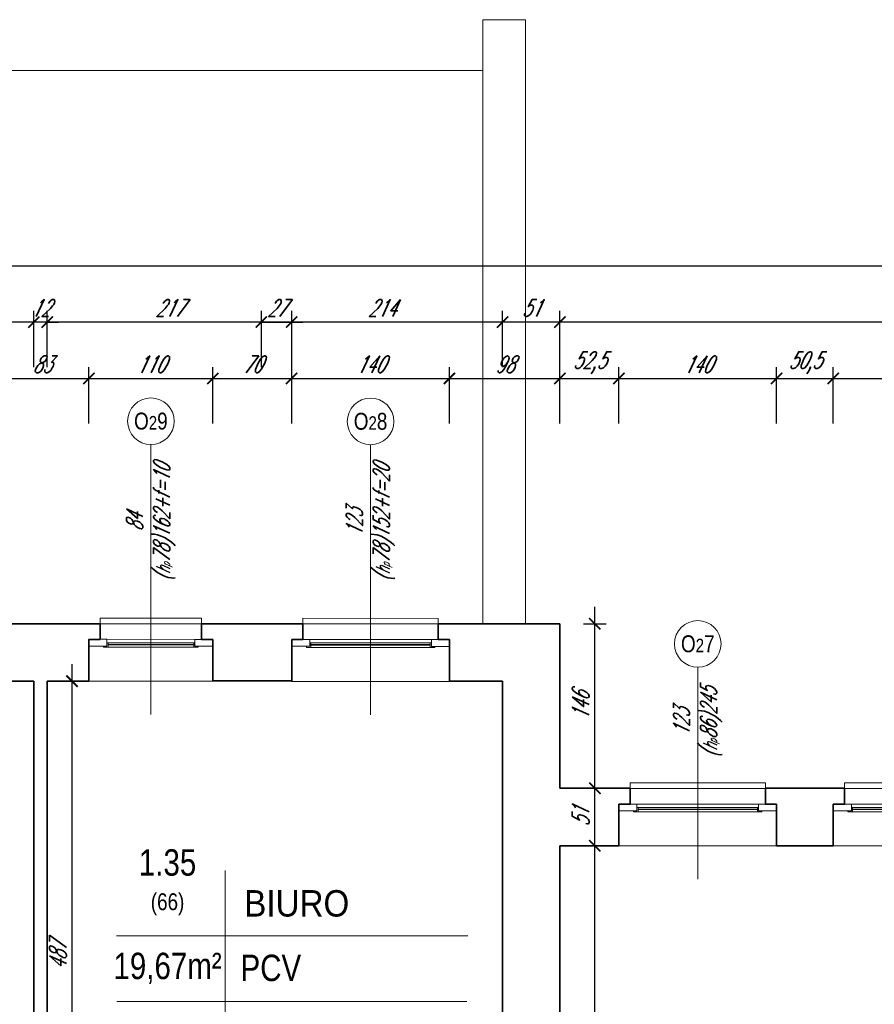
# Model space of a CAD drawing. Header units: millimetres. Extents: x 402 to 79005, y -7782 to 89952.
# Tile 174 of 256: x 25262 to 26021, y 32058 to 32931. Entities that reach past the tile are written whole.
import ezdxf

# ---------------------------------------------------------------- set-up
doc = ezdxf.new("R2010")
doc.units = ezdxf.units.MM
doc.header["$LTSCALE"] = 10
doc.linetypes.add('DASHED', pattern=[19.05, 12.7, -6.35])
doc.layers.get('0').update_dxf_attribs({"lineweight": 0})
doc.layers.get('Defpoints').update_dxf_attribs({"color": 253})
for name, color, linetype, lineweight in [('01 parter - ściany', 253, 'Continuous', 35), ('03-01_okna', 253, 'Continuous', 15), ('04-1_widok', 253, 'Continuous', 5), ('05-01_wymiary', 253, 'Continuous', 5), ('05-03_opis', 253, 'Continuous', 5)]:
    doc.layers.add(name, color=color, linetype=linetype, lineweight=lineweight)
doc.styles.add('ariel', font='ARIAL.TTF', dxfattribs={"width": 0.8})
doc.styles.add('ariel_wym', font='simplex.shx', dxfattribs={"width": 0.65, "oblique": 25})
doc.dimstyles.new('ariel 50', dxfattribs={"dimtxt": 15, "dimasz": 10, "dimexe": 10, "dimexo": 0, "dimgap": 5, "dimtad": 1, "dimdec": 1, "dimrnd": 0.5, "dimtxsty": 'ariel_wym', "dimblk": 'ARCHTICK', "dimcen": 2.5, "dimdle": 15, "dimazin": 0, "dimtfac": 1, "dimtdec": 1, "dimtix": 1, "dimtmove": 0, "dimatfit": 3, "dimldrblk": 'DOT', "dimfxl": 0, "dimarcsym": 0})
doc.dimstyles.new('ariel 50 wnętrze', dxfattribs={"dimtxt": 15, "dimasz": 10, "dimexe": 10, "dimexo": 0, "dimgap": 5, "dimtad": 1, "dimdec": 1, "dimrnd": 0.5, "dimtxsty": 'ariel_wym', "dimblk": 'ARCHTICK', "dimcen": 2.5, "dimdle": 15, "dimazin": 0, "dimtfac": 1, "dimtdec": 1, "dimtix": 1, "dimtmove": 0, "dimatfit": 3, "dimldrblk": 'DOT', "dimfxl": 0, "dimarcsym": 0})

# ---------------------------------------------------------------- blocks, each defined once
blk = doc.blocks.new('_ArchTick')
at = {"color": 0, "linetype": 'ByBlock', "const_width": 0.15}
blk.add_lwpolyline([(-0.5, -0.5), (0.5, 0.5)], dxfattribs=at)
blk = doc.blocks.new('*D1423')
at = {"layer": '05-01_wymiary', "color": 0, "lineweight": -2}
for p, q in [((25240.6, 32573.15), (25240.6, 32623.15)), ((25323.73, 32573.15), (25323.73, 32623.15)), ((25225.6, 32613.15), (25338.73, 32613.15))]:
    blk.add_line(p, q, dxfattribs=at)
at = {"layer": 'Defpoints', "color": 0}
for p in [(25323.73, 32613.15), (25240.6, 32344.36), (25323.73, 32344.5)]:
    blk.add_point(p, dxfattribs=at)
at = {"layer": '05-01_wymiary', "color": 0, "lineweight": -2, "xscale": 10, "yscale": 10, "zscale": 10, "rotation": 180}
blk.add_blockref('_ArchTick', (25240.6, 32613.15), dxfattribs=at)
at = {"layer": '05-01_wymiary', "color": 0, "lineweight": -2, "xscale": 10, "yscale": 10, "zscale": 10}
blk.add_blockref('_ArchTick', (25323.73, 32613.15), dxfattribs=at)
at = {"layer": '05-01_wymiary', "color": 0, "insert": (25282.17, 32625.65), "char_height": 15, "attachment_point": 5, "style": 'ariel_wym'}
blk.add_mtext('83', dxfattribs=at)
blk = doc.blocks.new('_Dot')
at = {"color": 0, "linetype": 'ByBlock', "lineweight": -2}
blk.add_line((-0.5, 0), (-1, 0), dxfattribs=at)
at = {"color": 0, "linetype": 'ByBlock', "const_width": 0.5}
blk.add_lwpolyline([(-0.25, 0, 1), (0.25, 0, 1)], format="xyb", close=True, dxfattribs=at)
blk = doc.blocks.new('*D1424')
at = {"layer": '05-01_wymiary', "color": 0, "lineweight": -2}
for p, q in [((25323.73, 32573.15), (25323.73, 32623.15)), ((25433.73, 32573.15), (25433.73, 32623.15)), ((25308.73, 32613.15), (25448.73, 32613.15))]:
    blk.add_line(p, q, dxfattribs=at)
at = {"layer": 'Defpoints', "color": 0}
for p in [(25433.73, 32613.15), (25323.73, 32344.5), (25433.73, 32344.5)]:
    blk.add_point(p, dxfattribs=at)
at = {"layer": '05-01_wymiary', "color": 0, "lineweight": -2, "xscale": 10, "yscale": 10, "zscale": 10, "rotation": 180}
blk.add_blockref('_ArchTick', (25323.73, 32613.15), dxfattribs=at)
at = {"layer": '05-01_wymiary', "color": 0, "lineweight": -2, "xscale": 10, "yscale": 10, "zscale": 10}
blk.add_blockref('_ArchTick', (25433.73, 32613.15), dxfattribs=at)
at = {"layer": '05-01_wymiary', "color": 0, "insert": (25378.73, 32625.65), "char_height": 15, "attachment_point": 5, "style": 'ariel_wym'}
blk.add_mtext('110', dxfattribs=at)
blk = doc.blocks.new('*D1425')
at = {"layer": '05-01_wymiary', "color": 0, "lineweight": -2}
for p, q in [((25433.73, 32573.15), (25433.73, 32623.15)), ((25503.71, 32573.15), (25503.71, 32623.15)), ((25418.73, 32613.15), (25518.71, 32613.15))]:
    blk.add_line(p, q, dxfattribs=at)
at = {"layer": 'Defpoints', "color": 0}
for p in [(25503.71, 32613.15), (25433.73, 32344.5), (25503.71, 32344.3)]:
    blk.add_point(p, dxfattribs=at)
at = {"layer": '05-01_wymiary', "color": 0, "lineweight": -2, "xscale": 10, "yscale": 10, "zscale": 10, "rotation": 180}
blk.add_blockref('_ArchTick', (25433.73, 32613.15), dxfattribs=at)
at = {"layer": '05-01_wymiary', "color": 0, "lineweight": -2, "xscale": 10, "yscale": 10, "zscale": 10}
blk.add_blockref('_ArchTick', (25503.71, 32613.15), dxfattribs=at)
at = {"layer": '05-01_wymiary', "color": 0, "insert": (25468.72, 32625.65), "char_height": 15, "attachment_point": 5, "style": 'ariel_wym'}
blk.add_mtext('70', dxfattribs=at)
blk = doc.blocks.new('*D1426')
at = {"layer": '05-01_wymiary', "color": 0, "lineweight": -2}
for p, q in [((25503.71, 32573.15), (25503.71, 32623.15)), ((25643.73, 32573.15), (25643.73, 32623.15)), ((25488.71, 32613.15), (25658.73, 32613.15))]:
    blk.add_line(p, q, dxfattribs=at)
at = {"layer": 'Defpoints', "color": 0}
for p in [(25643.73, 32613.15), (25503.71, 32344.3), (25643.73, 32344.28)]:
    blk.add_point(p, dxfattribs=at)
at = {"layer": '05-01_wymiary', "color": 0, "lineweight": -2, "xscale": 10, "yscale": 10, "zscale": 10, "rotation": 180}
blk.add_blockref('_ArchTick', (25503.71, 32613.15), dxfattribs=at)
at = {"layer": '05-01_wymiary', "color": 0, "lineweight": -2, "xscale": 10, "yscale": 10, "zscale": 10}
blk.add_blockref('_ArchTick', (25643.73, 32613.15), dxfattribs=at)
at = {"layer": '05-01_wymiary', "color": 0, "insert": (25573.72, 32625.65), "char_height": 15, "attachment_point": 5, "style": 'ariel_wym'}
blk.add_mtext('140', dxfattribs=at)
blk = doc.blocks.new('*D1427')
at = {"layer": '05-01_wymiary', "color": 0, "lineweight": -2}
for p, q in [((25643.73, 32573.15), (25643.73, 32623.15)), ((25741.83, 32573.15), (25741.83, 32623.15)), ((25628.73, 32613.15), (25756.83, 32613.15))]:
    blk.add_line(p, q, dxfattribs=at)
at = {"layer": 'Defpoints', "color": 0}
for p in [(25741.83, 32613.15), (25741.83, 32395.5), (25643.73, 32344.28)]:
    blk.add_point(p, dxfattribs=at)
at = {"layer": '05-01_wymiary', "color": 0, "lineweight": -2, "xscale": 10, "yscale": 10, "zscale": 10, "rotation": 180}
blk.add_blockref('_ArchTick', (25643.73, 32613.15), dxfattribs=at)
at = {"layer": '05-01_wymiary', "color": 0, "lineweight": -2, "xscale": 10, "yscale": 10, "zscale": 10}
blk.add_blockref('_ArchTick', (25741.83, 32613.15), dxfattribs=at)
at = {"layer": '05-01_wymiary', "color": 0, "insert": (25692.78, 32625.65), "char_height": 15, "attachment_point": 5, "style": 'ariel_wym'}
blk.add_mtext('98', dxfattribs=at)
blk = doc.blocks.new('*D1428')
at = {"layer": '05-01_wymiary', "color": 0, "lineweight": -2}
for p, q in [((25741.83, 32573.15), (25741.83, 32623.15)), ((25794.12, 32573.15), (25794.12, 32623.15)), ((25726.83, 32613.15), (25809.12, 32613.15))]:
    blk.add_line(p, q, dxfattribs=at)
at = {"layer": 'Defpoints', "color": 0}
for p in [(25794.12, 32613.15), (25741.83, 32395.5), (25794.12, 32198.37)]:
    blk.add_point(p, dxfattribs=at)
at = {"layer": '05-01_wymiary', "color": 0, "lineweight": -2, "xscale": 10, "yscale": 10, "zscale": 10, "rotation": 180}
blk.add_blockref('_ArchTick', (25741.83, 32613.15), dxfattribs=at)
at = {"layer": '05-01_wymiary', "color": 0, "lineweight": -2, "xscale": 10, "yscale": 10, "zscale": 10}
blk.add_blockref('_ArchTick', (25794.12, 32613.15), dxfattribs=at)
at = {"layer": '05-01_wymiary', "color": 0, "insert": (25767.98, 32627.08), "char_height": 15, "attachment_point": 5, "style": 'ariel_wym'}
blk.add_mtext('52,5', dxfattribs=at)
blk = doc.blocks.new('*D1429')
at = {"layer": '05-01_wymiary', "color": 0, "lineweight": -2}
for p, q in [((25794.12, 32573.15), (25794.12, 32623.15)), ((25934.14, 32573.15), (25934.14, 32623.15)), ((25779.12, 32613.15), (25949.14, 32613.15))]:
    blk.add_line(p, q, dxfattribs=at)
at = {"layer": 'Defpoints', "color": 0}
for p in [(25934.14, 32613.15), (25794.12, 32198.37), (25934.14, 32198.35)]:
    blk.add_point(p, dxfattribs=at)
at = {"layer": '05-01_wymiary', "color": 0, "lineweight": -2, "xscale": 10, "yscale": 10, "zscale": 10, "rotation": 180}
blk.add_blockref('_ArchTick', (25794.12, 32613.15), dxfattribs=at)
at = {"layer": '05-01_wymiary', "color": 0, "lineweight": -2, "xscale": 10, "yscale": 10, "zscale": 10}
blk.add_blockref('_ArchTick', (25934.14, 32613.15), dxfattribs=at)
at = {"layer": '05-01_wymiary', "color": 0, "insert": (25864.13, 32625.65), "char_height": 15, "attachment_point": 5, "style": 'ariel_wym'}
blk.add_mtext('140', dxfattribs=at)
blk = doc.blocks.new('*D1430')
at = {"layer": '05-01_wymiary', "color": 0, "lineweight": -2}
for p, q in [((25934.14, 32573.15), (25934.14, 32623.15)), ((25984.42, 32573.15), (25984.42, 32623.15)), ((25919.14, 32613.15), (25999.42, 32613.15))]:
    blk.add_line(p, q, dxfattribs=at)
at = {"layer": 'Defpoints', "color": 0}
for p in [(25984.42, 32613.15), (25934.14, 32198.35), (25984.42, 32198.37)]:
    blk.add_point(p, dxfattribs=at)
at = {"layer": '05-01_wymiary', "color": 0, "lineweight": -2, "xscale": 10, "yscale": 10, "zscale": 10, "rotation": 180}
blk.add_blockref('_ArchTick', (25934.14, 32613.15), dxfattribs=at)
at = {"layer": '05-01_wymiary', "color": 0, "lineweight": -2, "xscale": 10, "yscale": 10, "zscale": 10}
blk.add_blockref('_ArchTick', (25984.42, 32613.15), dxfattribs=at)
at = {"layer": '05-01_wymiary', "color": 0, "insert": (25959.28, 32627.08), "char_height": 15, "attachment_point": 5, "style": 'ariel_wym'}
blk.add_mtext('50,5', dxfattribs=at)
blk = doc.blocks.new('*D1431')
at = {"layer": '05-01_wymiary', "color": 0, "lineweight": -2}
for p, q in [((25984.42, 32573.15), (25984.42, 32623.15)), ((26124.44, 32573.15), (26124.44, 32623.15)), ((25969.42, 32613.15), (26139.44, 32613.15))]:
    blk.add_line(p, q, dxfattribs=at)
at = {"layer": 'Defpoints', "color": 0}
for p in [(26124.44, 32613.15), (25984.42, 32198.37), (26124.44, 32198.35)]:
    blk.add_point(p, dxfattribs=at)
at = {"layer": '05-01_wymiary', "color": 0, "lineweight": -2, "xscale": 10, "yscale": 10, "zscale": 10, "rotation": 180}
blk.add_blockref('_ArchTick', (25984.42, 32613.15), dxfattribs=at)
at = {"layer": '05-01_wymiary', "color": 0, "lineweight": -2, "xscale": 10, "yscale": 10, "zscale": 10}
blk.add_blockref('_ArchTick', (26124.44, 32613.15), dxfattribs=at)
at = {"layer": '05-01_wymiary', "color": 0, "insert": (26054.43, 32625.65), "char_height": 15, "attachment_point": 5, "style": 'ariel_wym'}
blk.add_mtext('140', dxfattribs=at)
blk = doc.blocks.new('*D1458')
at = {"layer": '05-01_wymiary', "color": 0, "lineweight": -2}
for p, q in [((25741.83, 32623.15), (25741.83, 32673.15)), ((26791.83, 32623.15), (26791.83, 32673.15)), ((26806.83, 32663.15), (25726.83, 32663.15))]:
    blk.add_line(p, q, dxfattribs=at)
at = {"layer": 'Defpoints', "color": 0}
for p in [(25741.83, 32663.15), (25741.83, 32198.5), (26791.83, 32198.5)]:
    blk.add_point(p, dxfattribs=at)
at = {"layer": '05-01_wymiary', "color": 0, "lineweight": -2, "xscale": 10, "yscale": 10, "zscale": 10, "rotation": 180}
blk.add_blockref('_ArchTick', (25741.83, 32663.15), dxfattribs=at)
at = {"layer": '05-01_wymiary', "color": 0, "lineweight": -2, "xscale": 10, "yscale": 10, "zscale": 10}
blk.add_blockref('_ArchTick', (26791.83, 32663.15), dxfattribs=at)
at = {"layer": '05-01_wymiary', "color": 0, "insert": (26266.83, 32675.65), "char_height": 15, "attachment_point": 5, "style": 'ariel_wym'}
blk.add_mtext('1050', dxfattribs=at)
blk = doc.blocks.new('*D1459')
at = {"layer": '05-01_wymiary', "color": 0, "lineweight": -2}
for p, q in [((25690.83, 32623.15), (25690.83, 32673.15)), ((25741.83, 32623.15), (25741.83, 32673.15)), ((25756.83, 32663.15), (25675.83, 32663.15))]:
    blk.add_line(p, q, dxfattribs=at)
at = {"layer": 'Defpoints', "color": 0}
for p in [(25690.83, 32663.15), (25690.83, 32198.5), (25741.83, 32198.5)]:
    blk.add_point(p, dxfattribs=at)
at = {"layer": '05-01_wymiary', "color": 0, "lineweight": -2, "xscale": 10, "yscale": 10, "zscale": 10, "rotation": 180}
blk.add_blockref('_ArchTick', (25690.83, 32663.15), dxfattribs=at)
at = {"layer": '05-01_wymiary', "color": 0, "lineweight": -2, "xscale": 10, "yscale": 10, "zscale": 10}
blk.add_blockref('_ArchTick', (25741.83, 32663.15), dxfattribs=at)
at = {"layer": '05-01_wymiary', "color": 0, "insert": (25716.33, 32675.65), "char_height": 15, "attachment_point": 5, "style": 'ariel_wym'}
blk.add_mtext('51', dxfattribs=at)
blk = doc.blocks.new('*D1460')
at = {"layer": '05-01_wymiary', "color": 0, "lineweight": -2}
for p, q in [((25476.83, 32623.15), (25476.83, 32673.15)), ((25690.83, 32623.15), (25690.83, 32673.15)), ((25705.83, 32663.15), (25461.83, 32663.15))]:
    blk.add_line(p, q, dxfattribs=at)
at = {"layer": 'Defpoints', "color": 0}
for p in [(25476.83, 32663.15), (25476.83, 32344.74), (25690.83, 32198.5)]:
    blk.add_point(p, dxfattribs=at)
at = {"layer": '05-01_wymiary', "color": 0, "lineweight": -2, "xscale": 10, "yscale": 10, "zscale": 10, "rotation": 180}
blk.add_blockref('_ArchTick', (25476.83, 32663.15), dxfattribs=at)
at = {"layer": '05-01_wymiary', "color": 0, "lineweight": -2, "xscale": 10, "yscale": 10, "zscale": 10}
blk.add_blockref('_ArchTick', (25690.83, 32663.15), dxfattribs=at)
at = {"layer": '05-01_wymiary', "color": 0, "insert": (25583.83, 32675.65), "char_height": 15, "attachment_point": 5, "style": 'ariel_wym'}
blk.add_mtext('214', dxfattribs=at)
blk = doc.blocks.new('*D1461')
at = {"layer": '05-01_wymiary', "color": 0, "lineweight": -2}
for p, q in [((25476.83, 32623.15), (25476.83, 32673.15)), ((25503.74, 32623.15), (25503.74, 32673.15)), ((25476.83, 32663.15), (25466.83, 32663.15)), ((25476.83, 32663.15), (25503.74, 32663.15)), ((25503.74, 32663.15), (25513.74, 32663.15))]:
    blk.add_line(p, q, dxfattribs=at)
at = {"layer": 'Defpoints', "color": 0}
for p in [(25503.74, 32663.15), (25476.83, 32344.74), (25503.74, 32344.74)]:
    blk.add_point(p, dxfattribs=at)
at = {"layer": '05-01_wymiary', "color": 0, "lineweight": -2, "xscale": 10, "yscale": 10, "zscale": 10}
blk.add_blockref('_ArchTick', (25476.83, 32663.15), dxfattribs=at)
at = {"layer": '05-01_wymiary', "color": 0, "lineweight": -2, "xscale": 10, "yscale": 10, "zscale": 10, "rotation": 180}
blk.add_blockref('_ArchTick', (25503.74, 32663.15), dxfattribs=at)
at = {"layer": '05-01_wymiary', "color": 0, "insert": (25490.29, 32675.65), "char_height": 15, "attachment_point": 5, "style": 'ariel_wym'}
blk.add_mtext('27', dxfattribs=at)
blk = doc.blocks.new('*D1462')
at = {"layer": '05-01_wymiary', "color": 0, "lineweight": -2}
for p, q in [((25286.83, 32623.15), (25286.83, 32673.15)), ((25503.74, 32623.15), (25503.74, 32673.15)), ((25518.74, 32663.15), (25271.83, 32663.15))]:
    blk.add_line(p, q, dxfattribs=at)
at = {"layer": 'Defpoints', "color": 0}
for p in [(25286.83, 32663.15), (25286.83, 32344.5), (25503.74, 32344.74)]:
    blk.add_point(p, dxfattribs=at)
at = {"layer": '05-01_wymiary', "color": 0, "lineweight": -2, "xscale": 10, "yscale": 10, "zscale": 10, "rotation": 180}
blk.add_blockref('_ArchTick', (25286.83, 32663.15), dxfattribs=at)
at = {"layer": '05-01_wymiary', "color": 0, "lineweight": -2, "xscale": 10, "yscale": 10, "zscale": 10}
blk.add_blockref('_ArchTick', (25503.74, 32663.15), dxfattribs=at)
at = {"layer": '05-01_wymiary', "color": 0, "insert": (25395.29, 32675.65), "char_height": 15, "attachment_point": 5, "style": 'ariel_wym'}
blk.add_mtext('217', dxfattribs=at)
blk = doc.blocks.new('*D1463')
at = {"layer": '05-01_wymiary', "color": 0, "lineweight": -2}
for p, q in [((25274.83, 32623.15), (25274.83, 32673.15)), ((25286.83, 32623.15), (25286.83, 32673.15)), ((25274.83, 32663.15), (25264.83, 32663.15)), ((25286.83, 32663.15), (25274.83, 32663.15)), ((25286.83, 32663.15), (25296.83, 32663.15))]:
    blk.add_line(p, q, dxfattribs=at)
at = {"layer": 'Defpoints', "color": 0}
for p in [(25274.83, 32663.15), (25274.83, 32344.5), (25286.83, 32344.5)]:
    blk.add_point(p, dxfattribs=at)
at = {"layer": '05-01_wymiary', "color": 0, "lineweight": -2, "xscale": 10, "yscale": 10, "zscale": 10}
blk.add_blockref('_ArchTick', (25274.83, 32663.15), dxfattribs=at)
at = {"layer": '05-01_wymiary', "color": 0, "lineweight": -2, "xscale": 10, "yscale": 10, "zscale": 10, "rotation": 180}
blk.add_blockref('_ArchTick', (25286.83, 32663.15), dxfattribs=at)
at = {"layer": '05-01_wymiary', "color": 0, "insert": (25280.83, 32675.65), "char_height": 15, "attachment_point": 5, "style": 'ariel_wym'}
blk.add_mtext('12', dxfattribs=at)
blk = doc.blocks.new('*D1464')
at = {"layer": '05-01_wymiary', "color": 0, "lineweight": -2}
for p, q in [((24933.83, 32623.15), (24933.83, 32673.15)), ((25274.83, 32623.15), (25274.83, 32673.15)), ((25289.83, 32663.15), (24918.83, 32663.15))]:
    blk.add_line(p, q, dxfattribs=at)
at = {"layer": 'Defpoints', "color": 0}
for p in [(24933.83, 32663.15), (24933.83, 32344.5), (25274.83, 32344.5)]:
    blk.add_point(p, dxfattribs=at)
at = {"layer": '05-01_wymiary', "color": 0, "lineweight": -2, "xscale": 10, "yscale": 10, "zscale": 10, "rotation": 180}
blk.add_blockref('_ArchTick', (24933.83, 32663.15), dxfattribs=at)
at = {"layer": '05-01_wymiary', "color": 0, "lineweight": -2, "xscale": 10, "yscale": 10, "zscale": 10}
blk.add_blockref('_ArchTick', (25274.83, 32663.15), dxfattribs=at)
at = {"layer": '05-01_wymiary', "color": 0, "insert": (25104.33, 32675.65), "char_height": 15, "attachment_point": 5, "style": 'ariel_wym'}
blk.add_mtext('341', dxfattribs=at)
blk = doc.blocks.new('*D1473')
at = {"layer": '05-01_wymiary', "color": 0, "lineweight": -2}
for p, q in [((22901.87, 32673.15), (22901.87, 32723.15)), ((27448.11, 32673.15), (27448.11, 32723.15)), ((22886.87, 32713.15), (27463.11, 32713.15))]:
    blk.add_line(p, q, dxfattribs=at)
at = {"layer": 'Defpoints', "color": 0}
for p in [(27448.11, 32713.15), (27448.11, 32262.5), (22901.87, 32249.5)]:
    blk.add_point(p, dxfattribs=at)
at = {"layer": '05-01_wymiary', "color": 0, "lineweight": -2, "xscale": 10, "yscale": 10, "zscale": 10, "rotation": 180}
blk.add_blockref('_ArchTick', (22901.87, 32713.15), dxfattribs=at)
at = {"layer": '05-01_wymiary', "color": 0, "lineweight": -2, "xscale": 10, "yscale": 10, "zscale": 10}
blk.add_blockref('_ArchTick', (27448.11, 32713.15), dxfattribs=at)
at = {"layer": '05-01_wymiary', "color": 0, "insert": (25174.99, 32725.65), "char_height": 15, "attachment_point": 5, "style": 'ariel_wym'}
blk.add_mtext('4546', dxfattribs=at)
blk = doc.blocks.new('*D1315')
at = {"layer": '05-01_wymiary', "color": 0, "lineweight": -2}
for p, q in [((25308.76, 31842.5), (25308.76, 32359.5)), ((25298.76, 32344.5), (25318.76, 32344.5)), ((25298.76, 31857.5), (25318.76, 31857.5))]:
    blk.add_line(p, q, dxfattribs=at)
at = {"layer": 'Defpoints', "color": 0}
for p in [(25286.83, 32344.5), (25308.76, 32344.5), (25286.83, 31857.5)]:
    blk.add_point(p, dxfattribs=at)
at = {"layer": '05-01_wymiary', "color": 0, "lineweight": -2, "xscale": 10, "yscale": 10, "zscale": 10}
for p, rotation in [((25308.76, 32344.5), 90), ((25308.76, 31857.5), 270)]:
    blk.add_blockref('_ArchTick', p, dxfattribs=dict(at, rotation=rotation))
at = {"layer": '05-01_wymiary', "color": 0, "insert": (25296.26, 32101), "char_height": 15, "attachment_point": 5, "rotation": 90, "style": 'ariel_wym'}
blk.add_mtext('487', dxfattribs=at)
blk = doc.blocks.new('*D1329')
at = {"layer": '05-01_wymiary', "color": 0, "lineweight": -2}
for p, q in [((25772.77, 31278.5), (25772.77, 32213.5)), ((25762.77, 32198.5), (25782.77, 32198.5)), ((25762.77, 31293.5), (25782.77, 31293.5))]:
    blk.add_line(p, q, dxfattribs=at)
at = {"layer": 'Defpoints', "color": 0}
for p in [(25741.83, 32198.5), (25772.77, 32198.5), (25741.83, 31293.5)]:
    blk.add_point(p, dxfattribs=at)
at = {"layer": '05-01_wymiary', "color": 0, "lineweight": -2, "xscale": 10, "yscale": 10, "zscale": 10}
for p, rotation in [((25772.77, 32198.5), 90), ((25772.77, 31293.5), 270)]:
    blk.add_blockref('_ArchTick', p, dxfattribs=dict(at, rotation=rotation))
at = {"layer": '05-01_wymiary', "color": 0, "insert": (25760.27, 31746), "char_height": 15, "attachment_point": 5, "rotation": 90, "style": 'ariel_wym'}
blk.add_mtext('905', dxfattribs=at)
blk = doc.blocks.new('*D1330')
at = {"layer": '05-01_wymiary', "color": 0, "lineweight": -2}
for p, q in [((25772.77, 32183.5), (25772.77, 32264.5)), ((25762.77, 32249.5), (25782.77, 32249.5)), ((25762.77, 32198.5), (25782.77, 32198.5))]:
    blk.add_line(p, q, dxfattribs=at)
at = {"layer": 'Defpoints', "color": 0}
for p in [(25741.83, 32249.5), (25772.77, 32249.5), (25741.83, 32198.5)]:
    blk.add_point(p, dxfattribs=at)
at = {"layer": '05-01_wymiary', "color": 0, "lineweight": -2, "xscale": 10, "yscale": 10, "zscale": 10}
for p, rotation in [((25772.77, 32249.5), 90), ((25772.77, 32198.5), 270)]:
    blk.add_blockref('_ArchTick', p, dxfattribs=dict(at, rotation=rotation))
at = {"layer": '05-01_wymiary', "color": 0, "insert": (25760.27, 32224), "char_height": 15, "attachment_point": 5, "rotation": 90, "style": 'ariel_wym'}
blk.add_mtext('51', dxfattribs=at)
blk = doc.blocks.new('*D1331')
at = {"layer": '05-01_wymiary', "color": 0, "lineweight": -2}
for p, q in [((25772.77, 32234.5), (25772.77, 32410.5)), ((25762.77, 32395.5), (25782.77, 32395.5)), ((25762.77, 32249.5), (25782.77, 32249.5))]:
    blk.add_line(p, q, dxfattribs=at)
at = {"layer": 'Defpoints', "color": 0}
for p in [(25741.83, 32395.5), (25772.77, 32395.5), (25741.83, 32249.5)]:
    blk.add_point(p, dxfattribs=at)
at = {"layer": '05-01_wymiary', "color": 0, "lineweight": -2, "xscale": 10, "yscale": 10, "zscale": 10}
for p, rotation in [((25772.77, 32395.5), 90), ((25772.77, 32249.5), 270)]:
    blk.add_blockref('_ArchTick', p, dxfattribs=dict(at, rotation=rotation))
at = {"layer": '05-01_wymiary', "color": 0, "insert": (25760.27, 32322.5), "char_height": 15, "attachment_point": 5, "rotation": 90, "style": 'ariel_wym'}
blk.add_mtext('146', dxfattribs=at)

msp = doc.modelspace()

# ---------------------------------------------------------------- linework, layer by layer
at = {"layer": '01 parter - ściany'}
for p, q in [((25333.734, 32395.499), (25230.601, 32395.499)), ((25333.734, 32395.499), (25333.735, 32381.59)), ((25513.709, 32395.499), (25423.734, 32395.499)), ((25423.734, 32395.499), (25423.735, 32381.511)), ((25513.709, 32395.499), (25513.709, 32381.456)), ((25741.835, 32395.499), (25633.734, 32395.499)), ((25633.734, 32395.499), (25633.735, 32381.439)), ((25741.835, 32395.499), (25741.835, 32249.499)), ((25323.763, 32344.491), (25323.763, 32381.592)), ((25333.735, 32381.59), (25323.763, 32381.59)), ((25433.706, 32381.528), (25423.735, 32381.528)), ((25433.738, 32344.508), (25433.735, 32381.509)), ((25433.738, 32344.508), (25433.735, 32381.509)), ((25503.738, 32344.436), (25503.738, 32381.457)), ((25513.709, 32381.456), (25503.738, 32381.456)), ((25643.706, 32381.456), (25633.735, 32381.456)), ((25643.738, 32344.436), (25643.735, 32381.437)), ((25643.738, 32344.436), (25643.735, 32381.437)), ((25274.835, 32344.499), (25240.604, 32344.499)), ((25274.835, 32344.499), (25274.835, 31794.499)), ((25323.763, 32344.499), (25286.835, 32344.499)), ((25286.835, 32344.499), (25286.835, 31857.499)), ((25503.738, 32344.736), (25433.738, 32344.736)), ((25690.835, 32344.499), (25643.738, 32344.499)), ((25690.835, 32344.499), (25690.835, 32198.499)), ((25690.835, 32344.499), (25690.835, 31857.499)), ((25804.118, 32249.499), (25741.835, 32249.499)), ((25804.118, 32249.562), (25804.118, 32235.519)), ((25924.144, 32249.562), (25924.144, 32235.502)), ((25994.418, 32249.499), (25924.144, 32249.499)), ((25994.418, 32249.562), (25994.418, 32235.519)), ((25794.147, 32198.499), (25794.147, 32235.52)), ((25804.118, 32235.519), (25794.147, 32235.519)), ((25934.115, 32235.519), (25924.144, 32235.519)), ((25934.147, 32198.499), (25934.144, 32235.5)), ((25984.447, 32198.499), (25984.447, 32235.52)), ((25994.418, 32235.519), (25984.447, 32235.519)), ((25690.835, 32198.499), (25690.835, 32170.499)), ((25794.147, 32198.499), (25741.835, 32198.499)), ((25741.835, 32198.499), (25741.835, 31819.784)), ((25984.447, 32198.499), (25934.147, 32198.499))]:
    msp.add_line(p, q, dxfattribs=at)
at = {"layer": '03-01_okna', "linetype": 'Continuous', "lineweight": 0}
for p, q in [((25333.735, 32395.499), (25333.735, 32400.499)), ((25423.765, 32400.496), (25333.735, 32400.499)), ((25423.765, 32395.496), (25423.765, 32400.496)), ((25513.71, 32395.303), (25513.71, 32400.303)), ((25633.765, 32400.284), (25513.71, 32400.303)), ((25633.765, 32395.284), (25633.765, 32400.284)), ((25339.763, 32381.652), (25417.735, 32381.649)), ((25417.735, 32378.649), (25339.763, 32378.652)), ((25340.763, 32374.652), (25340.763, 32378.652)), ((25416.735, 32374.649), (25416.735, 32378.649)), ((25519.738, 32381.456), (25627.735, 32381.437)), ((25627.735, 32378.437), (25519.738, 32378.456)), ((25520.738, 32374.456), (25520.738, 32378.456)), ((25626.735, 32374.437), (25626.735, 32378.437)), ((25416.735, 32377.149), (25340.763, 32377.152)), ((25416.735, 32376.649), (25340.763, 32376.652)), ((25626.735, 32376.937), (25520.738, 32376.956)), ((25626.735, 32376.437), (25520.738, 32376.456)), ((25804.119, 32249.366), (25804.119, 32254.366)), ((25924.174, 32254.347), (25804.119, 32254.366)), ((25924.174, 32249.347), (25924.174, 32254.347)), ((25994.419, 32249.366), (25994.419, 32254.366)), ((26114.474, 32254.347), (25994.419, 32254.366)), ((25810.147, 32235.519), (25918.144, 32235.5)), ((25918.144, 32232.5), (25810.147, 32232.519)), ((25811.147, 32228.519), (25811.147, 32232.519)), ((25917.144, 32231), (25811.147, 32231.019)), ((25917.144, 32230.5), (25811.147, 32230.519)), ((25917.144, 32228.5), (25917.144, 32232.5)), ((26000.447, 32235.519), (26108.444, 32235.5)), ((26108.444, 32232.5), (26000.447, 32232.519)), ((26001.447, 32228.519), (26001.447, 32232.519)), ((26107.444, 32231), (26001.447, 32231.019)), ((26107.444, 32230.5), (26001.447, 32230.519))]:
    msp.add_line(p, q, dxfattribs=at)
at = {"layer": '03-01_okna', "linetype": 'DASHED'}
for p, q in [((25423.765, 32395.496), (25333.735, 32395.499)), ((25633.765, 32395.284), (25513.71, 32395.303)), ((25924.174, 32249.347), (25804.119, 32249.366)), ((26114.474, 32249.347), (25994.419, 32249.366))]:
    msp.add_line(p, q, dxfattribs=at)
at = {"layer": '03-01_okna', "linetype": 'Continuous', "lineweight": 0}
for points in [[(25323.763, 32375.652), (25339.763, 32375.652), (25339.763, 32381.652), (25323.763, 32381.652)], [(25417.735, 32375.649), (25433.735, 32375.649), (25433.735, 32381.649), (25417.735, 32381.649)], [(25503.738, 32375.456), (25519.738, 32375.456), (25519.738, 32381.456), (25503.738, 32381.456)], [(25627.735, 32375.437), (25643.735, 32375.437), (25643.735, 32381.437), (25627.735, 32381.437)], [(25794.147, 32229.519), (25810.147, 32229.519), (25810.147, 32235.519), (25794.147, 32235.519)], [(25918.144, 32229.5), (25934.144, 32229.5), (25934.144, 32235.5), (25918.144, 32235.5)], [(25984.447, 32229.519), (26000.447, 32229.519), (26000.447, 32235.519), (25984.447, 32235.519)]]:
    msp.add_lwpolyline(points, close=True, dxfattribs=at)
for points in [[(25420.735, 32375.649), (25420.735, 32374.649), (25336.763, 32374.652), (25336.763, 32375.652)], [(25630.735, 32375.437), (25630.735, 32374.437), (25516.738, 32374.456), (25516.738, 32375.456)], [(25921.144, 32229.5), (25921.144, 32228.5), (25807.147, 32228.519), (25807.147, 32229.519)], [(26111.444, 32229.5), (26111.444, 32228.5), (25997.447, 32228.519), (25997.447, 32229.519)]]:
    msp.add_lwpolyline(points, dxfattribs=at)
at = {"layer": '04-1_widok'}
for p, q in [((25673.259, 32931.456), (25711.259, 32931.458)), ((25673.259, 32395.499), (25673.259, 32931.456)), ((25711.259, 32395.499), (25711.259, 32931.458)), ((22857.337, 32886.312), (25673.259, 32886.312)), ((25323.732, 32344.499), (25433.735, 32344.496)), ((25503.706, 32344.303), (25643.735, 32344.284)), ((25794.116, 32198.366), (25934.144, 32198.347)), ((25984.416, 32198.366), (26124.444, 32198.347))]:
    msp.add_line(p, q, dxfattribs=at)
at = {"layer": '05-03_opis', "lineweight": 0}
for p, q in [((25378.75, 32314.889), (25378.75, 32554.52)), ((25573.737, 32314.685), (25573.737, 32554.315)), ((25864.147, 32168.89), (25864.147, 32356.907))]:
    msp.add_line(p, q, dxfattribs=at)
at = {"layer": '05-03_opis'}
for p, q in [((25444.834, 32176.512), (25444.834, 32006.925)), ((25348.357, 32118.581), (25659.985, 32118.581)), ((25348.474, 32060.224), (25659.165, 32060.224))]:
    msp.add_line(p, q, dxfattribs=at)
at = {"layer": '05-03_opis', "lineweight": 0}
for centre in [(25378.75, 32575.209), (25573.737, 32575.005), (25864.147, 32377.597)]:
    msp.add_circle(centre, 20.689, dxfattribs=at)

# ---------------------------------------------------------------- texts
at = {"layer": '05-03_opis', "lineweight": 0, "char_height": 15, "width": 75.19353, "attachment_point": 5, "style": 'ariel'}
for s, insert in [('O{\\H0.8x;2}9', (25378.75, 32575.209)), ('O{\\H0.8x;2}8', (25573.737, 32575.005)), ('O{\\H0.8x;2}7', (25864.147, 32377.597))]:
    msp.add_mtext(s, dxfattribs=dict(at, insert=insert))
at = {"layer": '05-03_opis', "lineweight": 0, "char_height": 14.4, "width": 62.66128, "attachment_point": 5, "rotation": 90, "style": 'ariel_wym'}
for s, insert in [('84\\P({\\H0.8333x;h\\H0.6x;p}78)162+f=10', (25378.75, 32485.522)), ('123\\P({\\H0.8333x;h\\H0.6x;p}78)152+f=20', (25573.737, 32485.318)), ('123\\P({\\H0.8333x;h\\H0.6x;p}86)245', (25864.147, 32308.025))]:
    msp.add_mtext(s, dxfattribs=dict(at, insert=insert))
at = {"layer": '05-03_opis', "char_height": 23.4234, "style": 'ariel'}
for s, insert, width, attachment_point in [('{\\fArial|b0|i0|c238|p34;1.35\\P\\H0.6404x;(66)}', (25393.565, 32166.085), 108.9126, 5), ('{\\fArial|b0|i0|c238|p34;\\W0.9;BIURO}', (25461.601, 32147.227), 356.6375, 4), ('{\\fArial|b0|i0|c238|p34;19,67m²}', (25393.565, 32089.678), 108.9126, 5), ('PCV', (25458.319, 32089.953), 322.78897, 4)]:
    msp.add_mtext(s, dxfattribs=dict(at, insert=insert, width=width, attachment_point=attachment_point))

# ---------------------------------------------------------------- dimensions: what is measured, and where the dimension line sits
at = {"layer": '05-01_wymiary'}
dim = msp.add_linear_dim(base=(27448.109, 32713.15), p1=(22901.867, 32249.499), p2=(27448.109, 32262.499), dimstyle='ariel 50', dxfattribs=at)
dim.commit()
dim.dimension.update_dxf_attribs({"geometry": '*D1473', "text_midpoint": (25174.988, 32725.65)})
for base, p1, p2, picture, middle in [((24933.835, 32663.15), (25274.835, 32344.499), (24933.835, 32344.499), '*D1464', (25104.335, 32675.65)), ((25274.835, 32663.15), (25286.835, 32344.499), (25274.835, 32344.499), '*D1463', (25280.835, 32675.65)), ((25286.835, 32663.15), (25503.738, 32344.736), (25286.835, 32344.499), '*D1462', (25395.286, 32675.65)), ((25476.835, 32663.15), (25690.835, 32198.499), (25476.835, 32344.736), '*D1460', (25583.835, 32675.65)), ((25503.738, 32663.15), (25476.835, 32344.736), (25503.738, 32344.736), '*D1461', (25490.286, 32675.65)), ((25690.835, 32663.15), (25741.835, 32198.499), (25690.835, 32198.499), '*D1459', (25716.335, 32675.65)), ((25741.835, 32663.15), (26791.835, 32198.499), (25741.835, 32198.499), '*D1458', (26266.835, 32675.65)), ((25323.732, 32613.15), (25240.601, 32344.358), (25323.732, 32344.499), '*D1423', (25282.167, 32625.65)), ((25433.735, 32613.15), (25323.732, 32344.499), (25433.735, 32344.496), '*D1424', (25378.733, 32625.65)), ((25503.706, 32613.15), (25433.735, 32344.496), (25503.706, 32344.303), '*D1425', (25468.721, 32625.65)), ((25643.735, 32613.15), (25503.706, 32344.303), (25643.735, 32344.284), '*D1426', (25573.721, 32625.65)), ((25741.835, 32613.15), (25643.735, 32344.284), (25741.835, 32395.499), '*D1427', (25692.785, 32625.65)), ((25794.116, 32613.15), (25741.835, 32395.499), (25794.116, 32198.366), '*D1428', (25767.975, 32627.079)), ((25934.144, 32613.15), (25794.116, 32198.366), (25934.144, 32198.347), '*D1429', (25864.13, 32625.65)), ((25984.416, 32613.15), (25934.144, 32198.347), (25984.416, 32198.366), '*D1430', (25959.28, 32627.079)), ((26124.444, 32613.15), (25984.416, 32198.366), (26124.444, 32198.347), '*D1431', (26054.43, 32625.65))]:
    dim = msp.add_linear_dim(base=base, p1=p1, p2=p2, dimstyle='ariel 50', override={"dimtmove": 1}, dxfattribs=at)
    dim.commit()
    dim.dimension.update_dxf_attribs({"geometry": picture, "text_midpoint": middle})
for base, p1, p2, picture, middle in [((25772.766, 32395.499), (25741.835, 32249.499), (25741.835, 32395.499), '*D1331', (25760.266, 32322.499)), ((25308.764, 32344.499), (25286.835, 31857.499), (25286.835, 32344.499), '*D1315', (25296.264, 32100.999)), ((25772.766, 32249.499), (25741.835, 32198.499), (25741.835, 32249.499), '*D1330', (25760.266, 32223.999)), ((25772.766, 32198.499), (25741.835, 31293.499), (25741.835, 32198.499), '*D1329', (25760.266, 31745.999))]:
    dim = msp.add_linear_dim(base=base, p1=p1, p2=p2, angle=90, dimstyle='ariel 50 wnętrze', override={"dimtmove": 1}, dxfattribs=at)
    dim.commit()
    dim.dimension.update_dxf_attribs({"geometry": picture, "text_midpoint": middle})

doc.saveas('drawing.dxf')
